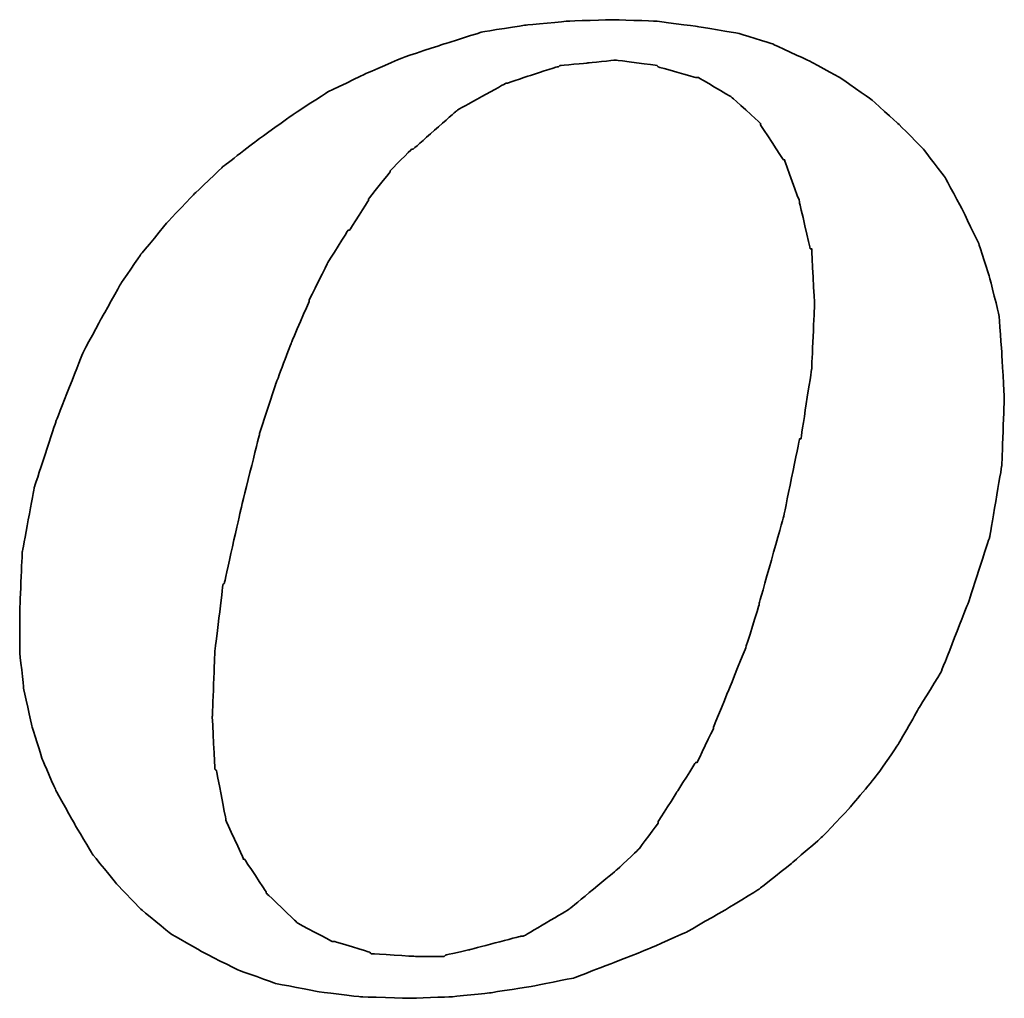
# Model space of a CAD drawing. Header units: millimetres. Extents: x 8 to 314, y 87 to 192.
# Tile 39 of 44: x 246.96 to 249.42, y 113.5 to 115.95. Entities that reach past the tile are written whole.
import ezdxf

# ---------------------------------------------------------------- set-up
doc = ezdxf.new("R2010")
doc.units = ezdxf.units.MM
doc.header["$LTSCALE"] = 0.15
doc.layers.add('DIM', color=4, linetype='CONTINUOUS')
doc.layers.add('layer 1', color=7, linetype='CONTINUOUS')

# ---------------------------------------------------------------- blocks, each defined once
blk = doc.blocks.new('TBI MOTION logo(完整正式版)')
at = {"layer": 'layer 1', "color": 22, "lineweight": 35}
for points, knots in [([(35.79625, -6.98375), (35.79625, -6.98375), (36.23125, -7.43875), (36.23125, -7.43875), (36.23125, -7.43875), (36.23125, -7.43875), (36.75625, -7.87125), (36.75625, -7.87125), (36.75625, -7.87125), (36.75625, -7.87125), (37.33125, -8.20375), (37.33125, -8.20375), (37.33125, -8.20375), (37.33125, -8.20375), (37.95625, -8.51875), (37.95625, -8.51875), (37.95625, -8.51875), (37.95625, -8.51875), (38.62625, -8.75875), (38.62625, -8.75875), (38.62625, -8.75875), (38.62625, -8.75875), (39.37125, -8.90375), (39.37125, -8.90375), (39.37125, -8.90375), (39.37125, -8.90375), (40.14125, -8.99875), (40.14125, -8.99875), (40.14125, -8.99875), (40.14125, -8.99875), (41.02625, -9.02375), (41.02625, -9.02375), (41.02625, -9.02375), (41.02625, -9.02375), (41.74625, -8.99875), (41.74625, -8.99875), (41.74625, -8.99875), (41.74625, -8.99875), (42.46625, -8.92375), (42.46625, -8.92375), (42.46625, -8.92375), (42.46625, -8.92375), (43.21125, -8.80625), (43.21125, -8.80625), (43.21125, -8.80625), (43.21125, -8.80625), (43.93125, -8.66375), (43.93125, -8.66375), (43.93125, -8.66375), (43.93125, -8.66375), (44.62625, -8.39875), (44.62625, -8.39875), (44.62625, -8.39875), (44.62625, -8.39875), (45.29625, -8.13375), (45.29625, -8.13375), (45.29625, -8.13375), (45.29625, -8.13375), (45.94625, -7.84375), (45.94625, -7.84375), (45.94625, -7.84375), (45.94625, -7.84375), (46.61625, -7.46375), (46.61625, -7.46375), (46.61625, -7.46375), (46.61625, -7.46375), (47.24125, -7.07875), (47.24125, -7.07875), (47.24125, -7.07875), (47.24125, -7.07875), (47.81625, -6.62375), (47.81625, -6.62375), (47.81625, -6.62375), (47.81625, -6.62375), (48.36875, -6.14375), (48.36875, -6.14375), (48.36875, -6.14375), (48.36875, -6.14375), (48.84625, -5.64125), (48.84625, -5.64125), (48.84625, -5.64125), (48.84625, -5.64125), (49.32625, -5.06375), (49.32625, -5.06375), (49.32625, -5.06375), (49.32625, -5.06375), (49.71125, -4.51374), (49.71125, -4.51374), (49.71125, -4.51374), (49.71125, -4.51374), (50.09625, -3.83874), (50.09625, -3.83874), (50.09625, -3.83874), (50.09625, -3.83874), (50.48125, -3.21374), (50.48125, -3.21374), (50.48125, -3.21374), (50.48125, -3.21374), (50.96125, -1.99125), (50.96125, -1.99125), (50.96125, -1.99125), (50.96125, -1.99125), (51.34375, -0.81875), (51.34375, -0.81875), (51.34375, -0.81875), (51.34375, -0.81875), (51.56125, 0.45624), (51.56125, 0.45624), (51.56125, 0.45624), (51.56125, 0.45624), (51.60625, 1.67624), (51.60625, 1.67624), (51.60625, 1.67624), (51.60625, 1.67624), (51.56125, 2.44625), (51.56125, 2.44625), (51.56125, 2.44625), (51.56125, 2.44625), (51.51125, 3.14125), (51.51125, 3.14125), (51.51125, 3.14125), (51.51125, 3.14125), (51.34375, 3.81125), (51.34375, 3.81125), (51.34375, 3.81125), (51.34375, 3.81125), (51.15125, 4.41125), (51.15125, 4.41125), (51.15125, 4.41125), (51.15125, 4.41125), (50.86125, 5.01125), (50.86125, 5.01125), (50.86125, 5.01125), (50.86125, 5.01125), (50.55125, 5.58875), (50.55125, 5.58875), (50.55125, 5.58875), (50.55125, 5.58875), (50.16625, 6.09125), (50.16625, 6.09125), (50.16625, 6.09125), (50.16625, 6.09125), (49.71125, 6.54875), (49.71125, 6.54875), (49.71125, 6.54875), (49.71125, 6.54875), (49.23125, 6.98125), (49.23125, 6.98125), (49.23125, 6.98125), (49.23125, 6.98125), (48.67875, 7.36625), (48.67875, 7.36625), (48.67875, 7.36625), (48.67875, 7.36625), (48.10375, 7.67625), (48.10375, 7.67625), (48.10375, 7.67625), (48.10375, 7.67625), (47.48125, 7.96375), (47.48125, 7.96375), (47.48125, 7.96375), (47.48125, 7.96375), (46.85625, 8.15625), (46.85625, 8.15625), (46.85625, 8.15625), (46.85625, 8.15625), (46.13625, 8.27624), (46.13625, 8.27624), (46.13625, 8.27624), (46.13625, 8.27624), (45.39125, 8.37125), (45.39125, 8.37125), (45.39125, 8.37125), (45.39125, 8.37125), (44.62625, 8.39624), (44.62625, 8.39624), (44.62625, 8.39624), (44.62625, 8.39624), (43.83625, 8.37125), (43.83625, 8.37125), (43.83625, 8.37125), (43.83625, 8.37125), (43.09125, 8.30125), (43.09125, 8.30125), (43.09125, 8.30125), (43.09125, 8.30125), (42.32125, 8.18125), (42.32125, 8.18125), (42.32125, 8.18125), (42.32125, 8.18125), (41.62875, 7.96375), (41.62875, 7.96375), (41.62875, 7.96375), (41.62875, 7.96375), (40.90625, 7.72625), (40.90625, 7.72625), (40.90625, 7.72625), (40.90625, 7.72625), (40.23624, 7.43625), (40.23624, 7.43625), (40.23624, 7.43625), (40.23624, 7.43625), (39.54124, 7.10125), (39.54124, 7.10125), (39.54124, 7.10125), (39.54124, 7.10125), (38.91625, 6.69125), (38.91625, 6.69125), (38.91625, 6.69125), (38.91625, 6.69125), (38.31625, 6.26125), (38.31625, 6.26125), (38.31625, 6.26125), (38.31625, 6.26125), (37.69125, 5.78125), (37.69125, 5.78125), (37.69125, 5.78125), (37.69125, 5.78125), (37.18625, 5.30125), (37.18625, 5.30125), (37.18625, 5.30125), (37.18625, 5.30125), (36.70625, 4.79624), (36.70625, 4.79624), (36.70625, 4.79624), (36.70625, 4.79624), (36.23125, 4.22125), (36.23125, 4.22125), (36.23125, 4.22125), (36.23125, 4.22125), (35.87124, 3.69375), (35.87124, 3.69375), (35.87124, 3.69375), (35.87124, 3.69375), (35.53125, 3.09125), (35.53125, 3.09125), (35.53125, 3.09125), (35.53125, 3.09125), (35.19875, 2.47125), (35.19875, 2.47125), (35.19875, 2.47125), (35.19875, 2.47125), (34.71625, 1.24625), (34.71625, 1.24625), (34.71625, 1.24625), (34.71625, 1.24625), (34.33125, 0.06874), (34.33125, 0.06874), (34.33125, 0.06874), (34.33125, 0.06874), (34.11625, -1.07875), (34.11625, -1.07875), (34.11625, -1.07875), (34.11625, -1.07875), (34.07125, -2.15875), (34.07125, -2.15875), (34.07125, -2.15875), (34.07125, -2.15875), (34.07125, -2.85375), (34.07125, -2.85375), (34.07125, -2.85375), (34.07125, -2.85375), (34.14125, -3.50375), (34.14125, -3.50375), (34.14125, -3.50375), (34.14125, -3.50375), (34.28625, -4.17375), (34.28625, -4.17375), (34.28625, -4.17375), (34.28625, -4.17375), (34.47625, -4.77624), (34.47625, -4.77624), (34.47625, -4.77624), (34.47625, -4.77624), (34.71625, -5.32625), (34.71625, -5.32625), (34.71625, -5.32625), (34.71625, -5.32625), (35.05375, -5.92875), (35.05375, -5.92875), (35.05375, -5.92875), (35.05375, -5.92875), (35.36375, -6.45375), (35.36375, -6.45375), (35.36375, -6.45375), (35.36375, -6.45375), (35.79625, -6.98375), (35.79625, -6.98375)], [0, 0, 0, 0, 0.01388889, 0.01388889, 0.01388889, 0.0138889, 0.02777778, 0.02777778, 0.02777778, 0.02777779, 0.04166667, 0.04166667, 0.04166667, 0.04166668, 0.05555556, 0.05555556, 0.05555556, 0.05555557, 0.06944444, 0.06944444, 0.06944444, 0.06944445, 0.08333333, 0.08333333, 0.08333333, 0.08333334, 0.09722222, 0.09722222, 0.09722222, 0.09722223, 0.11111111, 0.11111111, 0.11111111, 0.11111112, 0.125, 0.125, 0.125, 0.12500001, 0.13888889, 0.13888889, 0.13888889, 0.1388889, 0.15277778, 0.15277778, 0.15277778, 0.15277779, 0.16666667, 0.16666667, 0.16666667, 0.16666668, 0.18055556, 0.18055556, 0.18055556, 0.18055557, 0.19444444, 0.19444444, 0.19444444, 0.19444445, 0.20833333, 0.20833333, 0.20833333, 0.20833334, 0.22222222, 0.22222222, 0.22222222, 0.22222223, 0.23611111, 0.23611111, 0.23611111, 0.23611112, 0.25, 0.25, 0.25, 0.25000001, 0.26388889, 0.26388889, 0.26388889, 0.2638889, 0.27777778, 0.27777778, 0.27777778, 0.27777779, 0.29166667, 0.29166667, 0.29166667, 0.29166668, 0.30555556, 0.30555556, 0.30555556, 0.30555557, 0.31944444, 0.31944444, 0.31944444, 0.31944445, 0.33333333, 0.33333333, 0.33333333, 0.33333334, 0.34722222, 0.34722222, 0.34722222, 0.34722223, 0.36111111, 0.36111111, 0.36111111, 0.36111112, 0.375, 0.375, 0.375, 0.37500001, 0.38888889, 0.38888889, 0.38888889, 0.3888889, 0.40277778, 0.40277778, 0.40277778, 0.40277779, 0.41666667, 0.41666667, 0.41666667, 0.41666668, 0.43055556, 0.43055556, 0.43055556, 0.43055557, 0.44444444, 0.44444444, 0.44444444, 0.44444445, 0.45833333, 0.45833333, 0.45833333, 0.45833334, 0.47222222, 0.47222222, 0.47222222, 0.47222223, 0.48611111, 0.48611111, 0.48611111, 0.48611112, 0.5, 0.5, 0.5, 0.50000001, 0.51388889, 0.51388889, 0.51388889, 0.5138889, 0.52777778, 0.52777778, 0.52777778, 0.52777779, 0.54166667, 0.54166667, 0.54166667, 0.54166668, 0.55555556, 0.55555556, 0.55555556, 0.55555557, 0.56944444, 0.56944444, 0.56944444, 0.56944445, 0.58333333, 0.58333333, 0.58333333, 0.58333334, 0.59722222, 0.59722222, 0.59722222, 0.59722223, 0.61111111, 0.61111111, 0.61111111, 0.61111112, 0.625, 0.625, 0.625, 0.62500001, 0.63888889, 0.63888889, 0.63888889, 0.6388889, 0.65277778, 0.65277778, 0.65277778, 0.65277779, 0.66666667, 0.66666667, 0.66666667, 0.66666668, 0.68055556, 0.68055556, 0.68055556, 0.68055557, 0.69444444, 0.69444444, 0.69444444, 0.69444445, 0.70833333, 0.70833333, 0.70833333, 0.70833334, 0.72222222, 0.72222222, 0.72222222, 0.72222223, 0.73611111, 0.73611111, 0.73611111, 0.73611112, 0.75, 0.75, 0.75, 0.75000001, 0.76388889, 0.76388889, 0.76388889, 0.7638889, 0.77777778, 0.77777778, 0.77777778, 0.77777779, 0.79166667, 0.79166667, 0.79166667, 0.79166668, 0.80555556, 0.80555556, 0.80555556, 0.80555557, 0.81944444, 0.81944444, 0.81944444, 0.81944445, 0.83333333, 0.83333333, 0.83333333, 0.83333334, 0.84722222, 0.84722222, 0.84722222, 0.84722223, 0.86111111, 0.86111111, 0.86111111, 0.86111112, 0.875, 0.875, 0.875, 0.87500001, 0.88888889, 0.88888889, 0.88888889, 0.8888889, 0.90277778, 0.90277778, 0.90277778, 0.90277779, 0.91666667, 0.91666667, 0.91666667, 0.91666668, 0.93055556, 0.93055556, 0.93055556, 0.93055557, 0.94444444, 0.94444444, 0.94444444, 0.94444445, 0.95833333, 0.95833333, 0.95833333, 0.95833334, 0.97222222, 0.97222222, 0.97222222, 0.97222223, 0.98611111, 0.98611111, 0.98611111, 0.98611112, 1, 1, 1, 1]), ([(38.33875, 1.03124), (38.33875, 1.03124), (38.62625, 1.89625), (38.62625, 1.89625), (38.62625, 1.89625), (38.62625, 1.89625), (38.91625, 2.66375), (38.91625, 2.66375), (38.91625, 2.66375), (38.91625, 2.66375), (39.22625, 3.38125), (39.22625, 3.38125), (39.22625, 3.38125), (39.22625, 3.38125), (39.22625, 3.40624), (39.22625, 3.40624), (39.22625, 3.40624), (39.22625, 3.40624), (39.56124, 4.07624), (39.56124, 4.07624), (39.56124, 4.07624), (39.56124, 4.07624), (39.92125, 4.65125), (39.92125, 4.65125), (39.92125, 4.65125), (39.92125, 4.65125), (39.94625, 4.65125), (39.94625, 4.65125), (39.94625, 4.65125), (39.94625, 4.65125), (40.28125, 5.17875), (40.28125, 5.17875), (40.28125, 5.17875), (40.28125, 5.17875), (40.28125, 5.20375), (40.28125, 5.20375), (40.28125, 5.20375), (40.28125, 5.20375), (40.66875, 5.68625), (40.66875, 5.68625), (40.66875, 5.68625), (40.66875, 5.68625), (40.66875, 5.70625), (40.66875, 5.70625), (40.66875, 5.70625), (40.66875, 5.70625), (41.05124, 6.09125), (41.05124, 6.09125), (41.05124, 6.09125), (41.05124, 6.09125), (41.07625, 6.09125), (41.07625, 6.09125), (41.07625, 6.09125), (41.07625, 6.09125), (41.84125, 6.76625), (41.84125, 6.76625), (41.84125, 6.76625), (41.84125, 6.76625), (41.86625, 6.78625), (41.86625, 6.78625), (41.86625, 6.78625), (41.86625, 6.78625), (42.73125, 7.26624), (42.73125, 7.26624), (42.73125, 7.26624), (42.73125, 7.26624), (42.75625, 7.26624), (42.75625, 7.26624), (42.75625, 7.26624), (42.75625, 7.26624), (43.18625, 7.41125), (43.18625, 7.41125), (43.18625, 7.41125), (43.18625, 7.41125), (43.64125, 7.55625), (43.64125, 7.55625), (43.64125, 7.55625), (43.64125, 7.55625), (43.66625, 7.55625), (43.66625, 7.55625), (43.66625, 7.55625), (43.66625, 7.55625), (43.69125, 7.58124), (43.69125, 7.58124), (43.69125, 7.58124), (43.69125, 7.58124), (44.19125, 7.62625), (44.19125, 7.62625), (44.19125, 7.62625), (44.19125, 7.62625), (44.67125, 7.67625), (44.67125, 7.67625), (44.67125, 7.67625), (44.67125, 7.67625), (44.69625, 7.67625), (44.69625, 7.67625), (44.69625, 7.67625), (44.69625, 7.67625), (45.41875, 7.58124), (45.41875, 7.58124), (45.41875, 7.58124), (45.41875, 7.58124), (45.44125, 7.55625), (45.44125, 7.55625), (45.44125, 7.55625), (45.44125, 7.55625), (46.11125, 7.36625), (46.11125, 7.36625), (46.11125, 7.36625), (46.11125, 7.36625), (46.13625, 7.36625), (46.13625, 7.36625), (46.13625, 7.36625), (46.13625, 7.36625), (46.15875, 7.36625), (46.15875, 7.36625), (46.15875, 7.36625), (46.15875, 7.36625), (46.73625, 7.02624), (46.73625, 7.02624), (46.73625, 7.02624), (46.73625, 7.02624), (46.76125, 7.00624), (46.76125, 7.00624), (46.76125, 7.00624), (46.76125, 7.00624), (47.24125, 6.57124), (47.24125, 6.57124), (47.24125, 6.57124), (47.24125, 6.57124), (47.26625, 6.54875), (47.26625, 6.54875), (47.26625, 6.54875), (47.26625, 6.54875), (47.26625, 6.52375), (47.26625, 6.52375), (47.26625, 6.52375), (47.26625, 6.52375), (47.67375, 5.89875), (47.67375, 5.89875), (47.67375, 5.89875), (47.67375, 5.89875), (47.69625, 5.89875), (47.69625, 5.89875), (47.69625, 5.89875), (47.69625, 5.89875), (47.69625, 5.87625), (47.69625, 5.87625), (47.69625, 5.87625), (47.69625, 5.87625), (47.96125, 5.15625), (47.96125, 5.15625), (47.96125, 5.15625), (47.96125, 5.15625), (47.96125, 5.13125), (47.96125, 5.13125), (47.96125, 5.13125), (47.96125, 5.13125), (48.15125, 4.31875), (48.15125, 4.31875), (48.15125, 4.31875), (48.15125, 4.31875), (48.17625, 4.31875), (48.17625, 4.31875), (48.17625, 4.31875), (48.17625, 4.31875), (48.17625, 4.29125), (48.17625, 4.29125), (48.17625, 4.29125), (48.17625, 4.29125), (48.22625, 3.33125), (48.22625, 3.33125), (48.22625, 3.33125), (48.22625, 3.33125), (48.22625, 3.30875), (48.22625, 3.30875), (48.22625, 3.30875), (48.22625, 3.30875), (48.17625, 2.20624), (48.17625, 2.20624), (48.17625, 2.20624), (48.17625, 2.20624), (48.17625, 2.18124), (48.17625, 2.18124), (48.17625, 2.18124), (48.17625, 2.18124), (47.98375, 0.93624), (47.98375, 0.93624), (47.98375, 0.93624), (47.98375, 0.93624), (47.96125, 0.93624), (47.96125, 0.93624), (47.96125, 0.93624), (47.96125, 0.93624), (47.67375, -0.45874), (47.67375, -0.45874), (47.67375, -0.45874), (47.67375, -0.45874), (47.24125, -1.99125), (47.24125, -1.99125), (47.24125, -1.99125), (47.24125, -1.99125), (47.24125, -2.01874), (47.24125, -2.01874), (47.24125, -2.01874), (47.24125, -2.01874), (47.00125, -2.78375), (47.00125, -2.78375), (47.00125, -2.78375), (47.00125, -2.78375), (46.71125, -3.50375), (46.71125, -3.50375), (46.71125, -3.50375), (46.71125, -3.50375), (46.42625, -4.19875), (46.42625, -4.19875), (46.42625, -4.19875), (46.42625, -4.19875), (46.42625, -4.22375), (46.42625, -4.22375), (46.42625, -4.22375), (46.42625, -4.22375), (46.13625, -4.82374), (46.13625, -4.82374), (46.13625, -4.82374), (46.13625, -4.82374), (46.11125, -4.82374), (46.11125, -4.82374), (46.11125, -4.82374), (46.11125, -4.82374), (45.77625, -5.35125), (45.77625, -5.35125), (45.77625, -5.35125), (45.77625, -5.35125), (45.44125, -5.87875), (45.44125, -5.87875), (45.44125, -5.87875), (45.44125, -5.87875), (45.44125, -5.90375), (45.44125, -5.90375), (45.44125, -5.90375), (45.44125, -5.90375), (45.10625, -6.35875), (45.10625, -6.35875), (45.10625, -6.35875), (45.10625, -6.35875), (45.08125, -6.38375), (45.08125, -6.38375), (45.08125, -6.38375), (45.08125, -6.38375), (44.69625, -6.74375), (44.69625, -6.74375), (44.69625, -6.74375), (44.69625, -6.74375), (43.88375, -7.41625), (43.88375, -7.41625), (43.88375, -7.41625), (43.88375, -7.41625), (43.85625, -7.43875), (43.85625, -7.43875), (43.85625, -7.43875), (43.85625, -7.43875), (43.04125, -7.91875), (43.04125, -7.91875), (43.04125, -7.91875), (43.04125, -7.91875), (43.01625, -7.91875), (43.01625, -7.91875), (43.01625, -7.91875), (43.01625, -7.91875), (42.99625, -7.91875), (42.99625, -7.91875), (42.99625, -7.91875), (42.99625, -7.91875), (42.08125, -8.15875), (42.08125, -8.15875), (42.08125, -8.15875), (42.08125, -8.15875), (41.65125, -8.25625), (41.65125, -8.25625), (41.65125, -8.25625), (41.65125, -8.25625), (41.62875, -8.27875), (41.62875, -8.27875), (41.62875, -8.27875), (41.62875, -8.27875), (41.60125, -8.27875), (41.60125, -8.27875), (41.60125, -8.27875), (41.60125, -8.27875), (41.12125, -8.27875), (41.12125, -8.27875), (41.12125, -8.27875), (41.12125, -8.27875), (40.35624, -8.23125), (40.35624, -8.23125), (40.35624, -8.23125), (40.35624, -8.23125), (40.33125, -8.23125), (40.33125, -8.23125), (40.33125, -8.23125), (40.33125, -8.23125), (40.30625, -8.20375), (40.30625, -8.20375), (40.30625, -8.20375), (40.30625, -8.20375), (39.68375, -8.01375), (39.68375, -8.01375), (39.68375, -8.01375), (39.68375, -8.01375), (39.66124, -8.01375), (39.66124, -8.01375), (39.66124, -8.01375), (39.66124, -8.01375), (39.63625, -8.01375), (39.63625, -8.01375), (39.63625, -8.01375), (39.63625, -8.01375), (39.01125, -7.67875), (39.01125, -7.67875), (39.01125, -7.67875), (39.01125, -7.67875), (38.98875, -7.65375), (38.98875, -7.65375), (38.98875, -7.65375), (38.98875, -7.65375), (38.48625, -7.17375), (38.48625, -7.17375), (38.48625, -7.17375), (38.48625, -7.17375), (38.45875, -7.14875), (38.45875, -7.14875), (38.45875, -7.14875), (38.45875, -7.14875), (38.45875, -7.12875), (38.45875, -7.12875), (38.45875, -7.12875), (38.45875, -7.12875), (38.07625, -6.54875), (38.07625, -6.54875), (38.07625, -6.54875), (38.07625, -6.54875), (38.05125, -6.54875), (38.05125, -6.54875), (38.05125, -6.54875), (38.05125, -6.54875), (38.05125, -6.52875), (38.05125, -6.52875), (38.05125, -6.52875), (38.05125, -6.52875), (37.74125, -5.85375), (37.74125, -5.85375), (37.74125, -5.85375), (37.74125, -5.85375), (37.74125, -5.82875), (37.74125, -5.82875), (37.74125, -5.82875), (37.74125, -5.82875), (37.57375, -4.96875), (37.57375, -4.96875), (37.57375, -4.96875), (37.57375, -4.96875), (37.54625, -4.94375), (37.54625, -4.94375), (37.54625, -4.94375), (37.54625, -4.94375), (37.50125, -4.03375), (37.50125, -4.03375), (37.50125, -4.03375), (37.50125, -4.03375), (37.50125, -4.00875), (37.50125, -4.00875), (37.50125, -4.00875), (37.50125, -4.00875), (37.54625, -2.85375), (37.54625, -2.85375), (37.54625, -2.85375), (37.54625, -2.85375), (37.69125, -1.65875), (37.69125, -1.65875), (37.69125, -1.65875), (37.69125, -1.65875), (37.71624, -1.63375), (37.71624, -1.63375), (37.71624, -1.63375), (37.71624, -1.63375), (38.00375, -0.33875), (38.00375, -0.33875), (38.00375, -0.33875), (38.00375, -0.33875), (38.33875, 1.00624), (38.33875, 1.00624), (38.33875, 1.00624), (38.33875, 1.00624), (38.33875, 1.03124), (38.33875, 1.03124)], [0, 0, 0, 0, 0.01010101, 0.01010101, 0.01010101, 0.01010102, 0.02020202, 0.02020202, 0.02020202, 0.02020203, 0.03030303, 0.03030303, 0.03030303, 0.03030304, 0.04040404, 0.04040404, 0.04040404, 0.04040405, 0.05050505, 0.05050505, 0.05050505, 0.05050506, 0.06060606, 0.06060606, 0.06060606, 0.06060607, 0.07070707, 0.07070707, 0.07070707, 0.07070708, 0.08080808, 0.08080808, 0.08080808, 0.08080809, 0.09090909, 0.09090909, 0.09090909, 0.0909091, 0.1010101, 0.1010101, 0.1010101, 0.10101011, 0.11111111, 0.11111111, 0.11111111, 0.11111112, 0.12121212, 0.12121212, 0.12121212, 0.12121213, 0.13131313, 0.13131313, 0.13131313, 0.13131314, 0.14141414, 0.14141414, 0.14141414, 0.14141415, 0.15151515, 0.15151515, 0.15151515, 0.15151516, 0.16161616, 0.16161616, 0.16161616, 0.16161617, 0.17171717, 0.17171717, 0.17171717, 0.17171718, 0.18181818, 0.18181818, 0.18181818, 0.18181819, 0.19191919, 0.19191919, 0.19191919, 0.1919192, 0.2020202, 0.2020202, 0.2020202, 0.20202021, 0.21212121, 0.21212121, 0.21212121, 0.21212122, 0.22222222, 0.22222222, 0.22222222, 0.22222223, 0.23232323, 0.23232323, 0.23232323, 0.23232324, 0.24242424, 0.24242424, 0.24242424, 0.24242425, 0.25252525, 0.25252525, 0.25252525, 0.25252526, 0.26262626, 0.26262626, 0.26262626, 0.26262627, 0.27272727, 0.27272727, 0.27272727, 0.27272728, 0.28282828, 0.28282828, 0.28282828, 0.28282829, 0.29292929, 0.29292929, 0.29292929, 0.2929293, 0.3030303, 0.3030303, 0.3030303, 0.30303031, 0.31313131, 0.31313131, 0.31313131, 0.31313132, 0.32323232, 0.32323232, 0.32323232, 0.32323233, 0.33333333, 0.33333333, 0.33333333, 0.33333334, 0.34343434, 0.34343434, 0.34343434, 0.34343435, 0.35353535, 0.35353535, 0.35353535, 0.35353536, 0.36363636, 0.36363636, 0.36363636, 0.36363637, 0.37373737, 0.37373737, 0.37373737, 0.37373738, 0.38383838, 0.38383838, 0.38383838, 0.38383839, 0.39393939, 0.39393939, 0.39393939, 0.3939394, 0.4040404, 0.4040404, 0.4040404, 0.40404041, 0.41414141, 0.41414141, 0.41414141, 0.41414142, 0.42424242, 0.42424242, 0.42424242, 0.42424243, 0.43434343, 0.43434343, 0.43434343, 0.43434344, 0.44444444, 0.44444444, 0.44444444, 0.44444445, 0.45454545, 0.45454545, 0.45454545, 0.45454546, 0.46464646, 0.46464646, 0.46464646, 0.46464647, 0.47474747, 0.47474747, 0.47474747, 0.47474748, 0.48484848, 0.48484848, 0.48484848, 0.48484849, 0.49494949, 0.49494949, 0.49494949, 0.4949495, 0.50505051, 0.50505051, 0.50505051, 0.50505052, 0.51515152, 0.51515152, 0.51515152, 0.51515153, 0.52525253, 0.52525253, 0.52525253, 0.52525254, 0.53535354, 0.53535354, 0.53535354, 0.53535355, 0.54545455, 0.54545455, 0.54545455, 0.54545456, 0.55555556, 0.55555556, 0.55555556, 0.55555557, 0.56565657, 0.56565657, 0.56565657, 0.56565658, 0.57575758, 0.57575758, 0.57575758, 0.57575759, 0.58585859, 0.58585859, 0.58585859, 0.5858586, 0.5959596, 0.5959596, 0.5959596, 0.59595961, 0.60606061, 0.60606061, 0.60606061, 0.60606062, 0.61616162, 0.61616162, 0.61616162, 0.61616163, 0.62626263, 0.62626263, 0.62626263, 0.62626264, 0.63636364, 0.63636364, 0.63636364, 0.63636365, 0.64646465, 0.64646465, 0.64646465, 0.64646466, 0.65656566, 0.65656566, 0.65656566, 0.65656567, 0.66666667, 0.66666667, 0.66666667, 0.66666668, 0.67676768, 0.67676768, 0.67676768, 0.67676769, 0.68686869, 0.68686869, 0.68686869, 0.6868687, 0.6969697, 0.6969697, 0.6969697, 0.69696971, 0.70707071, 0.70707071, 0.70707071, 0.70707072, 0.71717172, 0.71717172, 0.71717172, 0.71717173, 0.72727273, 0.72727273, 0.72727273, 0.72727274, 0.73737374, 0.73737374, 0.73737374, 0.73737375, 0.74747475, 0.74747475, 0.74747475, 0.74747476, 0.75757576, 0.75757576, 0.75757576, 0.75757577, 0.76767677, 0.76767677, 0.76767677, 0.76767678, 0.77777778, 0.77777778, 0.77777778, 0.77777779, 0.78787879, 0.78787879, 0.78787879, 0.7878788, 0.7979798, 0.7979798, 0.7979798, 0.79797981, 0.80808081, 0.80808081, 0.80808081, 0.80808082, 0.81818182, 0.81818182, 0.81818182, 0.81818183, 0.82828283, 0.82828283, 0.82828283, 0.82828284, 0.83838384, 0.83838384, 0.83838384, 0.83838385, 0.84848485, 0.84848485, 0.84848485, 0.84848486, 0.85858586, 0.85858586, 0.85858586, 0.85858587, 0.86868687, 0.86868687, 0.86868687, 0.86868688, 0.87878788, 0.87878788, 0.87878788, 0.87878789, 0.88888889, 0.88888889, 0.88888889, 0.8888889, 0.8989899, 0.8989899, 0.8989899, 0.89898991, 0.90909091, 0.90909091, 0.90909091, 0.90909092, 0.91919192, 0.91919192, 0.91919192, 0.91919193, 0.92929293, 0.92929293, 0.92929293, 0.92929294, 0.93939394, 0.93939394, 0.93939394, 0.93939395, 0.94949495, 0.94949495, 0.94949495, 0.94949496, 0.95959596, 0.95959596, 0.95959596, 0.95959597, 0.96969697, 0.96969697, 0.96969697, 0.96969698, 0.97979798, 0.97979798, 0.97979798, 0.97979799, 0.98989899, 0.98989899, 0.98989899, 0.989899, 1, 1, 1, 1])]:
    blk.add_open_spline(points, degree=3, knots=knots, dxfattribs=at)

msp = doc.modelspace()

# ---------------------------------------------------------------- block references
at = {"layer": 'DIM', "color": 7, "xscale": 0.1404528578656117, "yscale": 0.1404528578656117, "zscale": 0.1404528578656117}
msp.add_blockref('TBI MOTION logo(完整正式版)', (242.1701, 114.7688), dxfattribs=at)

doc.saveas('drawing.dxf')
